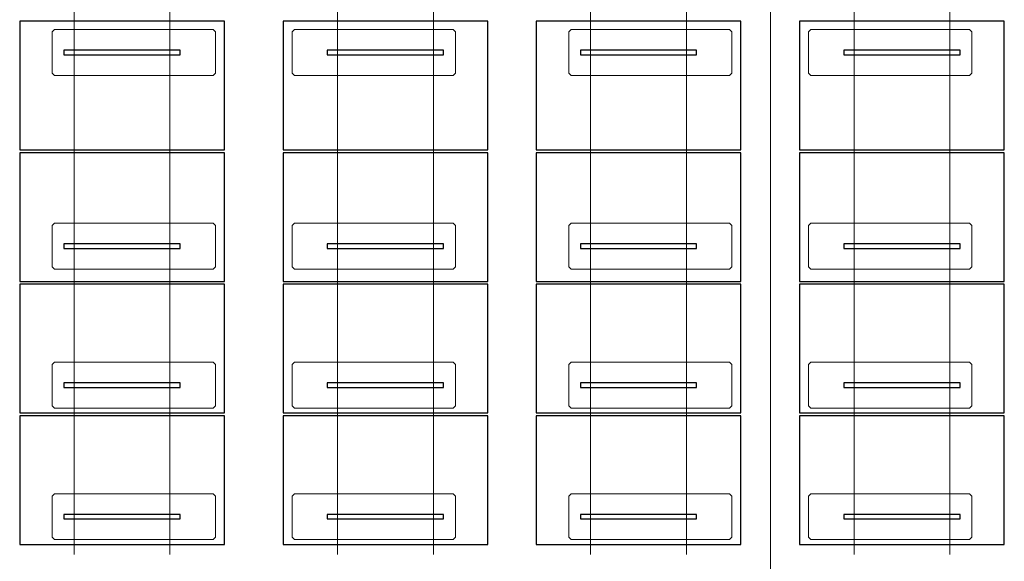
# Model space of a CAD drawing. Extents: x -720 to 300, y 62 to 1112.
# Tile 3 of 50: x -582 to -415, y 254 to 347. Entities that reach past the tile are written whole.
import ezdxf
from ezdxf.lldxf.tags import DXFTag

# ---------------------------------------------------------------- set-up
doc = ezdxf.new("R2010")
doc.units = 0
doc.layers.get('0').update_dxf_attribs({"lineweight": 13})
doc.layers.add('3_Solarbase', color=7, linetype='Continuous', lineweight=25)
doc.layers.add('70 -71 Achsen- 1 Gebäudeachsen', color=7, linetype='STRICHPUNKT2-A06DNB31MF', lineweight=18)
doc.layers.add('E_ST_Tragsystem', color=7, linetype='Continuous', lineweight=18, true_color=0x006666)
doc.layers.add('Modules', color=7, linetype='Continuous', lineweight=25, true_color=0xffa500)
tags = doc.linetypes.add('STRICHPUNKT2-A06DNB31MF', pattern=[12.7, 6.35, -3.175, 0, -3.175]).pattern_tags.tags
tags[10:11] = [DXFTag(74, 4), DXFTag(75, 0), DXFTag(340, '0'), DXFTag(46, 0.0), DXFTag(50, 0.0), DXFTag(44, 0.0), DXFTag(45, 0.0)]
tags[8:9] = [DXFTag(74, 4), DXFTag(75, 0), DXFTag(340, '0'), DXFTag(46, 0.0), DXFTag(50, 0.0), DXFTag(44, 0.0), DXFTag(45, 0.0)]
tags[6:7] = [DXFTag(74, 4), DXFTag(75, 0), DXFTag(340, '0'), DXFTag(46, 0.0), DXFTag(50, 0.0), DXFTag(44, 0.0), DXFTag(45, 0.0)]
tags[4:5] = [DXFTag(74, 4), DXFTag(75, 0), DXFTag(340, '0'), DXFTag(46, 0.0), DXFTag(50, 0.0), DXFTag(44, 0.0), DXFTag(45, 0.0)]

# ---------------------------------------------------------------- blocks, each defined once
blk = doc.blocks.new('Referenz-A06DNB32MF')
at = {"layer": '70 -71 Achsen- 1 Gebäudeachsen', "color": 0, "linetype": 'STRICHPUNKT2-A06DNB31MF', "ltscale": 0.18}
blk.add_line((-454.35, 1084.85), (-454.35, 85.41), dxfattribs=at)
blk = doc.blocks.new('Blockreferenz-A06DNBRQMF')
at = {"layer": '3_Solarbase', "color": 0}
for p, q in [((-510, 341.35), (-529.8, 341.35)), ((-529.8, 341.35), (-529.8, 340.59)), ((-529.8, 340.59), (-510, 340.59)), ((-510, 340.59), (-510, 341.35))]:
    blk.add_line(p, q, dxfattribs=at)
blk = doc.blocks.new('Blockreferenz-A06DNBRUMF')
at = {"layer": '3_Solarbase', "color": 0}
for p, q in [((-510, 308.35), (-529.8, 308.35)), ((-529.8, 308.35), (-529.8, 307.59)), ((-529.8, 307.59), (-510, 307.59)), ((-510, 307.59), (-510, 308.35))]:
    blk.add_line(p, q, dxfattribs=at)
blk = doc.blocks.new('Blockreferenz-A06DNBRWMF')
at = {"layer": '3_Solarbase', "color": 0}
for p, q in [((-554.86, 341.35), (-574.66, 341.35)), ((-574.66, 341.35), (-574.66, 340.59)), ((-574.66, 340.59), (-554.86, 340.59)), ((-554.86, 340.59), (-554.86, 341.35))]:
    blk.add_line(p, q, dxfattribs=at)
blk = doc.blocks.new('Blockreferenz-A06DNBS6MF')
at = {"layer": '3_Solarbase', "color": 0}
for p, q in [((-422.04, 341.35), (-441.84, 341.35)), ((-441.84, 341.35), (-441.84, 340.59)), ((-441.84, 340.59), (-422.04, 340.59)), ((-422.04, 340.59), (-422.04, 341.35))]:
    blk.add_line(p, q, dxfattribs=at)
blk = doc.blocks.new('Blockreferenz-A06DNBS8MF')
at = {"layer": '3_Solarbase', "color": 0}
for p, q in [((-510, 341.35), (-529.8, 341.35)), ((-529.8, 341.35), (-529.8, 340.59)), ((-529.8, 340.59), (-510, 340.59)), ((-510, 340.59), (-510, 341.35))]:
    blk.add_line(p, q, dxfattribs=at)
blk = doc.blocks.new('Blockreferenz-A06DNBSEMF')
at = {"layer": '3_Solarbase', "color": 0}
for p, q in [((-466.9, 308.35), (-486.7, 308.35)), ((-486.7, 308.35), (-486.7, 307.59)), ((-486.7, 307.59), (-466.9, 307.59)), ((-466.9, 307.59), (-466.9, 308.35))]:
    blk.add_line(p, q, dxfattribs=at)
blk = doc.blocks.new('Blockreferenz-A06DNBSIMF')
at = {"layer": '3_Solarbase', "color": 0}
for p, q in [((-466.9, 341.35), (-486.7, 341.35)), ((-486.7, 341.35), (-486.7, 340.59)), ((-486.7, 340.59), (-466.9, 340.59)), ((-466.9, 340.59), (-466.9, 341.35))]:
    blk.add_line(p, q, dxfattribs=at)
blk = doc.blocks.new('Blockreferenz-A06DNBSOMF')
at = {"layer": '3_Solarbase', "color": 0}
for p, q in [((-466.9, 308.35), (-486.7, 308.35)), ((-486.7, 308.35), (-486.7, 307.59)), ((-486.7, 307.59), (-466.9, 307.59)), ((-466.9, 307.59), (-466.9, 308.35))]:
    blk.add_line(p, q, dxfattribs=at)
blk = doc.blocks.new('Blockreferenz-A06DNBSUMF')
at = {"layer": '3_Solarbase', "color": 0}
for p, q in [((-422.04, 341.35), (-441.84, 341.35)), ((-441.84, 341.35), (-441.84, 340.59)), ((-441.84, 340.59), (-422.04, 340.59)), ((-422.04, 340.59), (-422.04, 341.35))]:
    blk.add_line(p, q, dxfattribs=at)
blk = doc.blocks.new('Blockreferenz-A06DNBSYMF')
at = {"layer": '3_Solarbase', "color": 0}
for p, q in [((-422.04, 308.35), (-441.84, 308.35)), ((-441.84, 308.35), (-441.84, 307.59)), ((-441.84, 307.59), (-422.04, 307.59)), ((-422.04, 307.59), (-422.04, 308.35))]:
    blk.add_line(p, q, dxfattribs=at)
blk = doc.blocks.new('Blockreferenz-A06DNBTCMF')
at = {"color": 96, "lineweight": -2, "true_color": 0x008000}
for p, q in [((-576.65, 311.47), (-576.25, 311.87)), ((-576.65, 304.47), (-576.65, 311.47)), ((-576.25, 311.87), (-549.25, 311.87)), ((-549.25, 311.87), (-548.85, 311.47)), ((-548.85, 311.47), (-548.85, 304.47)), ((-576.25, 304.07), (-576.65, 304.47)), ((-549.25, 304.07), (-576.25, 304.07)), ((-548.85, 304.47), (-549.25, 304.07))]:
    blk.add_line(p, q, dxfattribs=at)
blk = doc.blocks.new('Blockreferenz-A06DNBTIMF')
at = {"layer": 'Modules'}
for p, q in [((-459.37, 323.89), (-494.23, 323.89)), ((-494.23, 323.89), (-494.23, 301.97)), ((-459.37, 301.97), (-459.37, 323.89)), ((-494.23, 301.97), (-459.37, 301.97))]:
    blk.add_line(p, q, dxfattribs=at)
blk = doc.blocks.new('Blockreferenz-A06DNBTKMF')
at = {"layer": 'Modules'}
for p, q in [((-502.47, 323.89), (-537.33, 323.89)), ((-537.33, 323.89), (-537.33, 301.97)), ((-502.47, 301.97), (-502.47, 323.89)), ((-537.33, 301.97), (-502.47, 301.97))]:
    blk.add_line(p, q, dxfattribs=at)
blk = doc.blocks.new('Blockreferenz-A06DNBTMMF')
at = {"layer": 'Modules'}
for p, q in [((-414.51, 323.89), (-449.37, 323.89)), ((-449.37, 323.89), (-449.37, 301.97)), ((-414.51, 301.97), (-414.51, 323.89)), ((-449.37, 301.97), (-414.51, 301.97))]:
    blk.add_line(p, q, dxfattribs=at)
blk = doc.blocks.new('Blockreferenz-A06DNBU2MF')
at = {"layer": 'Modules'}
for p, q in [((-547.33, 323.89), (-582.19, 323.89)), ((-582.19, 323.89), (-582.19, 301.97)), ((-547.33, 301.97), (-547.33, 323.89)), ((-582.19, 301.97), (-547.33, 301.97))]:
    blk.add_line(p, q, dxfattribs=at)
blk = doc.blocks.new('Blockreferenz-A06DNBU6MF')
at = {"layer": 'Modules'}
for p, q in [((-547.33, 346.31), (-582.19, 346.31)), ((-582.19, 346.31), (-582.19, 324.39)), ((-547.33, 324.39), (-547.33, 346.31)), ((-582.19, 324.39), (-547.33, 324.39))]:
    blk.add_line(p, q, dxfattribs=at)
blk = doc.blocks.new('Blockreferenz-A06DNBUAMF')
at = {"color": 96, "lineweight": -2, "true_color": 0x008000}
for p, q in [((-576.65, 344.47), (-576.25, 344.87)), ((-576.65, 337.47), (-576.65, 344.47)), ((-576.25, 344.87), (-549.25, 344.87)), ((-549.25, 344.87), (-548.85, 344.47)), ((-548.85, 344.47), (-548.85, 337.47)), ((-576.25, 337.07), (-576.65, 337.47)), ((-549.25, 337.07), (-576.25, 337.07)), ((-548.85, 337.47), (-549.25, 337.07))]:
    blk.add_line(p, q, dxfattribs=at)
blk = doc.blocks.new('Blockreferenz-A06DNBUGMF')
at = {"color": 96, "lineweight": -2, "true_color": 0x008000}
for p, q in [((-535.79, 344.47), (-535.39, 344.87)), ((-535.79, 337.47), (-535.79, 344.47)), ((-535.39, 344.87), (-508.39, 344.87)), ((-508.39, 344.87), (-507.99, 344.47)), ((-507.99, 344.47), (-507.99, 337.47)), ((-535.39, 337.07), (-535.79, 337.47)), ((-508.39, 337.07), (-535.39, 337.07)), ((-507.99, 337.47), (-508.39, 337.07))]:
    blk.add_line(p, q, dxfattribs=at)
blk = doc.blocks.new('Blockreferenz-A06DNBUIMF')
at = {"color": 96, "lineweight": -2, "true_color": 0x008000}
for p, q in [((-535.79, 311.47), (-535.39, 311.87)), ((-535.79, 304.47), (-535.79, 311.47)), ((-535.39, 311.87), (-508.39, 311.87)), ((-508.39, 311.87), (-507.99, 311.47)), ((-507.99, 311.47), (-507.99, 304.47)), ((-535.39, 304.07), (-535.79, 304.47)), ((-508.39, 304.07), (-535.39, 304.07)), ((-507.99, 304.47), (-508.39, 304.07))]:
    blk.add_line(p, q, dxfattribs=at)
blk = doc.blocks.new('Blockreferenz-A06DNBUUMF')
at = {"color": 96, "lineweight": -2, "true_color": 0x008000}
for p, q in [((-488.69, 311.47), (-488.29, 311.87)), ((-488.69, 304.47), (-488.69, 311.47)), ((-488.29, 311.87), (-461.29, 311.87)), ((-461.29, 311.87), (-460.89, 311.47)), ((-460.89, 311.47), (-460.89, 304.47)), ((-488.29, 304.07), (-488.69, 304.47)), ((-461.29, 304.07), (-488.29, 304.07)), ((-460.89, 304.47), (-461.29, 304.07))]:
    blk.add_line(p, q, dxfattribs=at)
blk = doc.blocks.new('Blockreferenz-A06DNBV2MF')
at = {"layer": 'Modules'}
for p, q in [((-502.47, 346.31), (-537.33, 346.31)), ((-537.33, 346.31), (-537.33, 324.39)), ((-502.47, 324.39), (-502.47, 346.31)), ((-537.33, 324.39), (-502.47, 324.39))]:
    blk.add_line(p, q, dxfattribs=at)
blk = doc.blocks.new('Blockreferenz-A06DNBV8MF')
at = {"color": 96, "lineweight": -2, "true_color": 0x008000}
for p, q in [((-447.83, 311.47), (-447.43, 311.87)), ((-447.83, 304.47), (-447.83, 311.47)), ((-447.43, 311.87), (-420.43, 311.87)), ((-420.43, 311.87), (-420.03, 311.47)), ((-420.03, 311.47), (-420.03, 304.47)), ((-447.43, 304.07), (-447.83, 304.47)), ((-420.43, 304.07), (-447.43, 304.07)), ((-420.03, 304.47), (-420.43, 304.07))]:
    blk.add_line(p, q, dxfattribs=at)
blk = doc.blocks.new('Blockreferenz-A06DNBVAMF')
at = {"layer": 'Modules'}
for p, q in [((-459.37, 346.31), (-494.23, 346.31)), ((-494.23, 346.31), (-494.23, 324.39)), ((-459.37, 324.39), (-459.37, 346.31)), ((-494.23, 324.39), (-459.37, 324.39))]:
    blk.add_line(p, q, dxfattribs=at)
blk = doc.blocks.new('Blockreferenz-A06DNBVCMF')
at = {"layer": '3_Solarbase', "color": 0}
for p, q in [((-554.86, 308.35), (-574.66, 308.35)), ((-574.66, 308.35), (-574.66, 307.59)), ((-574.66, 307.59), (-554.86, 307.59)), ((-554.86, 307.59), (-554.86, 308.35))]:
    blk.add_line(p, q, dxfattribs=at)
blk = doc.blocks.new('Blockreferenz-A06DNBVEMF')
at = {"color": 96, "lineweight": -2, "true_color": 0x008000}
for p, q in [((-447.83, 344.47), (-447.43, 344.87)), ((-447.83, 337.47), (-447.83, 344.47)), ((-447.43, 344.87), (-420.43, 344.87)), ((-420.43, 344.87), (-420.03, 344.47)), ((-420.03, 344.47), (-420.03, 337.47)), ((-447.43, 337.07), (-447.83, 337.47)), ((-420.43, 337.07), (-447.43, 337.07)), ((-420.03, 337.47), (-420.43, 337.07))]:
    blk.add_line(p, q, dxfattribs=at)
blk = doc.blocks.new('Blockreferenz-A06DNBVMMF')
at = {"color": 96, "lineweight": -2, "true_color": 0x008000}
for p, q in [((-488.69, 344.47), (-488.29, 344.87)), ((-488.69, 337.47), (-488.69, 344.47)), ((-488.29, 344.87), (-461.29, 344.87)), ((-461.29, 344.87), (-460.89, 344.47)), ((-460.89, 344.47), (-460.89, 337.47)), ((-488.29, 337.07), (-488.69, 337.47)), ((-461.29, 337.07), (-488.29, 337.07)), ((-460.89, 337.47), (-461.29, 337.07))]:
    blk.add_line(p, q, dxfattribs=at)
blk = doc.blocks.new('Blockreferenz-A06DNBVOMF')
at = {"layer": '3_Solarbase', "color": 0}
for p, q in [((-510, 308.35), (-529.8, 308.35)), ((-529.8, 308.35), (-529.8, 307.59)), ((-529.8, 307.59), (-510, 307.59)), ((-510, 307.59), (-510, 308.35))]:
    blk.add_line(p, q, dxfattribs=at)
blk = doc.blocks.new('Blockreferenz-A06DNBVWMF')
at = {"layer": 'Modules'}
for p, q in [((-414.51, 346.31), (-449.37, 346.31)), ((-449.37, 346.31), (-449.37, 324.39)), ((-414.51, 324.39), (-414.51, 346.31)), ((-449.37, 324.39), (-414.51, 324.39))]:
    blk.add_line(p, q, dxfattribs=at)
blk = doc.blocks.new('Blockreferenz-A06DNBW2MF')
at = {"layer": '3_Solarbase', "color": 0}
for p, q in [((-554.86, 308.35), (-574.66, 308.35)), ((-574.66, 308.35), (-574.66, 307.59)), ((-574.66, 307.59), (-554.86, 307.59)), ((-554.86, 307.59), (-554.86, 308.35))]:
    blk.add_line(p, q, dxfattribs=at)
blk = doc.blocks.new('Blockreferenz-A06DNBW6MF')
at = {"layer": '3_Solarbase', "color": 0}
for p, q in [((-554.86, 341.35), (-574.66, 341.35)), ((-574.66, 341.35), (-574.66, 340.59)), ((-574.66, 340.59), (-554.86, 340.59)), ((-554.86, 340.59), (-554.86, 341.35))]:
    blk.add_line(p, q, dxfattribs=at)
blk = doc.blocks.new('Blockreferenz-A06DNBWGMF')
at = {"layer": '3_Solarbase', "color": 0}
for p, q in [((-466.9, 341.35), (-486.7, 341.35)), ((-486.7, 341.35), (-486.7, 340.59)), ((-486.7, 340.59), (-466.9, 340.59)), ((-466.9, 340.59), (-466.9, 341.35))]:
    blk.add_line(p, q, dxfattribs=at)
blk = doc.blocks.new('Blockreferenz-A06DNBWKMF')
at = {"layer": '3_Solarbase', "color": 0}
for p, q in [((-422.04, 308.35), (-441.84, 308.35)), ((-441.84, 308.35), (-441.84, 307.59)), ((-441.84, 307.59), (-422.04, 307.59)), ((-422.04, 307.59), (-422.04, 308.35))]:
    blk.add_line(p, q, dxfattribs=at)
blk = doc.blocks.new('Blockreferenz-A06DNBXUMF')
at = {"layer": '3_Solarbase', "color": 0}
for p, q in [((-466.9, 284.67), (-486.7, 284.67)), ((-486.7, 284.67), (-486.7, 283.91)), ((-486.7, 283.91), (-466.9, 283.91)), ((-466.9, 283.91), (-466.9, 284.67))]:
    blk.add_line(p, q, dxfattribs=at)
blk = doc.blocks.new('Blockreferenz-A06DNBXWMF')
at = {"layer": '3_Solarbase', "color": 0}
for p, q in [((-554.86, 284.67), (-574.66, 284.67)), ((-574.66, 284.67), (-574.66, 283.91)), ((-574.66, 283.91), (-554.86, 283.91)), ((-554.86, 283.91), (-554.86, 284.67))]:
    blk.add_line(p, q, dxfattribs=at)
blk = doc.blocks.new('Blockreferenz-A06DNBXYMF')
at = {"layer": '3_Solarbase', "color": 0}
for p, q in [((-466.9, 284.67), (-486.7, 284.67)), ((-486.7, 284.67), (-486.7, 283.91)), ((-486.7, 283.91), (-466.9, 283.91)), ((-466.9, 283.91), (-466.9, 284.67))]:
    blk.add_line(p, q, dxfattribs=at)
blk = doc.blocks.new('Blockreferenz-A06DNBY0MF')
at = {"layer": '3_Solarbase', "color": 0}
for p, q in [((-422.04, 284.67), (-441.84, 284.67)), ((-441.84, 284.67), (-441.84, 283.91)), ((-441.84, 283.91), (-422.04, 283.91)), ((-422.04, 283.91), (-422.04, 284.67))]:
    blk.add_line(p, q, dxfattribs=at)
blk = doc.blocks.new('Blockreferenz-A06DNBY2MF')
at = {"color": 96, "lineweight": -2, "true_color": 0x008000}
for p, q in [((-576.65, 287.79), (-576.25, 288.19)), ((-576.65, 280.79), (-576.65, 287.79)), ((-576.25, 288.19), (-549.25, 288.19)), ((-549.25, 288.19), (-548.85, 287.79)), ((-548.85, 287.79), (-548.85, 280.79)), ((-576.25, 280.39), (-576.65, 280.79)), ((-549.25, 280.39), (-576.25, 280.39)), ((-548.85, 280.79), (-549.25, 280.39))]:
    blk.add_line(p, q, dxfattribs=at)
blk = doc.blocks.new('Blockreferenz-A06DNBY4MF')
at = {"layer": 'Modules'}
for p, q in [((-547.33, 301.47), (-582.19, 301.47)), ((-582.19, 301.47), (-582.19, 279.55)), ((-547.33, 279.55), (-547.33, 301.47)), ((-582.19, 279.55), (-547.33, 279.55))]:
    blk.add_line(p, q, dxfattribs=at)
blk = doc.blocks.new('Blockreferenz-A06DNBY6MF')
at = {"layer": 'Modules'}
for p, q in [((-414.51, 301.47), (-449.37, 301.47)), ((-449.37, 301.47), (-449.37, 279.55)), ((-414.51, 279.55), (-414.51, 301.47)), ((-449.37, 279.55), (-414.51, 279.55))]:
    blk.add_line(p, q, dxfattribs=at)
blk = doc.blocks.new('Blockreferenz-A06DNBY8MF')
at = {"layer": 'Modules'}
for p, q in [((-502.47, 301.47), (-537.33, 301.47)), ((-537.33, 301.47), (-537.33, 279.55)), ((-502.47, 279.55), (-502.47, 301.47)), ((-537.33, 279.55), (-502.47, 279.55))]:
    blk.add_line(p, q, dxfattribs=at)
blk = doc.blocks.new('Blockreferenz-A06DNBYAMF')
at = {"color": 96, "lineweight": -2, "true_color": 0x008000}
for p, q in [((-535.79, 287.79), (-535.39, 288.19)), ((-535.79, 280.79), (-535.79, 287.79)), ((-535.39, 288.19), (-508.39, 288.19)), ((-508.39, 288.19), (-507.99, 287.79)), ((-507.99, 287.79), (-507.99, 280.79)), ((-535.39, 280.39), (-535.79, 280.79)), ((-508.39, 280.39), (-535.39, 280.39)), ((-507.99, 280.79), (-508.39, 280.39))]:
    blk.add_line(p, q, dxfattribs=at)
blk = doc.blocks.new('Blockreferenz-A06DNBYCMF')
at = {"color": 96, "lineweight": -2, "true_color": 0x008000}
for p, q in [((-488.69, 287.79), (-488.29, 288.19)), ((-488.69, 280.79), (-488.69, 287.79)), ((-488.29, 288.19), (-461.29, 288.19)), ((-461.29, 288.19), (-460.89, 287.79)), ((-460.89, 287.79), (-460.89, 280.79)), ((-488.29, 280.39), (-488.69, 280.79)), ((-461.29, 280.39), (-488.29, 280.39)), ((-460.89, 280.79), (-461.29, 280.39))]:
    blk.add_line(p, q, dxfattribs=at)
blk = doc.blocks.new('Blockreferenz-A06DNBYEMF')
at = {"color": 96, "lineweight": -2, "true_color": 0x008000}
for p, q in [((-447.83, 287.79), (-447.43, 288.19)), ((-447.83, 280.79), (-447.83, 287.79)), ((-447.43, 288.19), (-420.43, 288.19)), ((-420.43, 288.19), (-420.03, 287.79)), ((-420.03, 287.79), (-420.03, 280.79)), ((-447.43, 280.39), (-447.83, 280.79)), ((-420.43, 280.39), (-447.43, 280.39)), ((-420.03, 280.79), (-420.43, 280.39))]:
    blk.add_line(p, q, dxfattribs=at)
blk = doc.blocks.new('Blockreferenz-A06DNBYGMF')
at = {"layer": 'Modules'}
for p, q in [((-459.37, 301.47), (-494.23, 301.47)), ((-494.23, 301.47), (-494.23, 279.55)), ((-459.37, 279.55), (-459.37, 301.47)), ((-494.23, 279.55), (-459.37, 279.55))]:
    blk.add_line(p, q, dxfattribs=at)
blk = doc.blocks.new('Blockreferenz-A06DNBYIMF')
at = {"layer": '3_Solarbase', "color": 0}
for p, q in [((-510, 284.67), (-529.8, 284.67)), ((-529.8, 284.67), (-529.8, 283.91)), ((-529.8, 283.91), (-510, 283.91)), ((-510, 283.91), (-510, 284.67))]:
    blk.add_line(p, q, dxfattribs=at)
blk = doc.blocks.new('Blockreferenz-A06DNBYKMF')
at = {"layer": '3_Solarbase', "color": 0}
for p, q in [((-554.86, 284.67), (-574.66, 284.67)), ((-574.66, 284.67), (-574.66, 283.91)), ((-574.66, 283.91), (-554.86, 283.91)), ((-554.86, 283.91), (-554.86, 284.67))]:
    blk.add_line(p, q, dxfattribs=at)
blk = doc.blocks.new('Blockreferenz-A06DNBYMMF')
at = {"layer": '3_Solarbase', "color": 0}
for p, q in [((-422.04, 284.67), (-441.84, 284.67)), ((-441.84, 284.67), (-441.84, 283.91)), ((-441.84, 283.91), (-422.04, 283.91)), ((-422.04, 283.91), (-422.04, 284.67))]:
    blk.add_line(p, q, dxfattribs=at)
blk = doc.blocks.new('Blockreferenz-A06DNBYOMF')
at = {"layer": '3_Solarbase', "color": 0}
for p, q in [((-510, 284.67), (-529.8, 284.67)), ((-529.8, 284.67), (-529.8, 283.91)), ((-529.8, 283.91), (-510, 283.91)), ((-510, 283.91), (-510, 284.67))]:
    blk.add_line(p, q, dxfattribs=at)
blk = doc.blocks.new('Blockreferenz-A06DNC86MF')
at = {"layer": '3_Solarbase', "color": 0}
for p, q in [((-466.9, 262.25), (-486.7, 262.25)), ((-486.7, 262.25), (-486.7, 261.49)), ((-466.9, 261.49), (-466.9, 262.25)), ((-486.7, 261.49), (-466.9, 261.49))]:
    blk.add_line(p, q, dxfattribs=at)
blk = doc.blocks.new('Blockreferenz-A06DNC88MF')
at = {"layer": '3_Solarbase', "color": 0}
for p, q in [((-554.86, 262.25), (-574.66, 262.25)), ((-574.66, 262.25), (-574.66, 261.49)), ((-554.86, 261.49), (-554.86, 262.25)), ((-574.66, 261.49), (-554.86, 261.49))]:
    blk.add_line(p, q, dxfattribs=at)
blk = doc.blocks.new('Blockreferenz-A06DNC8AMF')
at = {"layer": '3_Solarbase', "color": 0}
for p, q in [((-466.9, 262.25), (-486.7, 262.25)), ((-486.7, 262.25), (-486.7, 261.49)), ((-466.9, 261.49), (-466.9, 262.25)), ((-486.7, 261.49), (-466.9, 261.49))]:
    blk.add_line(p, q, dxfattribs=at)
blk = doc.blocks.new('Blockreferenz-A06DNC8CMF')
at = {"layer": '3_Solarbase', "color": 0}
for p, q in [((-422.04, 262.25), (-441.84, 262.25)), ((-441.84, 262.25), (-441.84, 261.49)), ((-422.04, 261.49), (-422.04, 262.25)), ((-441.84, 261.49), (-422.04, 261.49))]:
    blk.add_line(p, q, dxfattribs=at)
blk = doc.blocks.new('Blockreferenz-A06DNC8EMF')
at = {"color": 96, "lineweight": -2, "true_color": 0x008000}
for p, q in [((-576.65, 265.37), (-576.25, 265.77)), ((-576.65, 258.37), (-576.65, 265.37)), ((-576.25, 265.77), (-549.25, 265.77)), ((-549.25, 265.77), (-548.85, 265.37)), ((-548.85, 265.37), (-548.85, 258.37)), ((-576.25, 257.97), (-576.65, 258.37)), ((-548.85, 258.37), (-549.25, 257.97)), ((-549.25, 257.97), (-576.25, 257.97))]:
    blk.add_line(p, q, dxfattribs=at)
blk = doc.blocks.new('Blockreferenz-A06DNC8GMF')
at = {"layer": 'Modules'}
for p, q in [((-547.33, 279.05), (-582.19, 279.05)), ((-582.19, 279.05), (-582.19, 257.13)), ((-547.33, 257.13), (-547.33, 279.05)), ((-582.19, 257.13), (-547.33, 257.13))]:
    blk.add_line(p, q, dxfattribs=at)
blk = doc.blocks.new('Blockreferenz-A06DNC8IMF')
at = {"layer": 'Modules'}
for p, q in [((-414.51, 279.05), (-449.37, 279.05)), ((-449.37, 279.05), (-449.37, 257.13)), ((-414.51, 257.13), (-414.51, 279.05)), ((-449.37, 257.13), (-414.51, 257.13))]:
    blk.add_line(p, q, dxfattribs=at)
blk = doc.blocks.new('Blockreferenz-A06DNC8KMF')
at = {"layer": 'Modules'}
for p, q in [((-502.47, 279.05), (-537.33, 279.05)), ((-537.33, 279.05), (-537.33, 257.13)), ((-502.47, 257.13), (-502.47, 279.05)), ((-537.33, 257.13), (-502.47, 257.13))]:
    blk.add_line(p, q, dxfattribs=at)
blk = doc.blocks.new('Blockreferenz-A06DNC8MMF')
at = {"color": 96, "lineweight": -2, "true_color": 0x008000}
for p, q in [((-535.79, 265.37), (-535.39, 265.77)), ((-535.79, 258.37), (-535.79, 265.37)), ((-535.39, 265.77), (-508.39, 265.77)), ((-508.39, 265.77), (-507.99, 265.37)), ((-507.99, 265.37), (-507.99, 258.37)), ((-535.39, 257.97), (-535.79, 258.37)), ((-507.99, 258.37), (-508.39, 257.97)), ((-508.39, 257.97), (-535.39, 257.97))]:
    blk.add_line(p, q, dxfattribs=at)
blk = doc.blocks.new('Blockreferenz-A06DNC8OMF')
at = {"color": 96, "lineweight": -2, "true_color": 0x008000}
for p, q in [((-488.69, 265.37), (-488.29, 265.77)), ((-488.69, 258.37), (-488.69, 265.37)), ((-488.29, 265.77), (-461.29, 265.77)), ((-461.29, 265.77), (-460.89, 265.37)), ((-460.89, 265.37), (-460.89, 258.37)), ((-488.29, 257.97), (-488.69, 258.37)), ((-460.89, 258.37), (-461.29, 257.97)), ((-461.29, 257.97), (-488.29, 257.97))]:
    blk.add_line(p, q, dxfattribs=at)
blk = doc.blocks.new('Blockreferenz-A06DNC8QMF')
at = {"color": 96, "lineweight": -2, "true_color": 0x008000}
for p, q in [((-447.83, 265.37), (-447.43, 265.77)), ((-447.83, 258.37), (-447.83, 265.37)), ((-447.43, 265.77), (-420.43, 265.77)), ((-420.43, 265.77), (-420.03, 265.37)), ((-420.03, 265.37), (-420.03, 258.37)), ((-447.43, 257.97), (-447.83, 258.37)), ((-420.03, 258.37), (-420.43, 257.97)), ((-420.43, 257.97), (-447.43, 257.97))]:
    blk.add_line(p, q, dxfattribs=at)
blk = doc.blocks.new('Blockreferenz-A06DNC8SMF')
at = {"layer": 'Modules'}
for p, q in [((-459.37, 279.05), (-494.23, 279.05)), ((-494.23, 279.05), (-494.23, 257.13)), ((-459.37, 257.13), (-459.37, 279.05)), ((-494.23, 257.13), (-459.37, 257.13))]:
    blk.add_line(p, q, dxfattribs=at)
blk = doc.blocks.new('Blockreferenz-A06DNC8UMF')
at = {"layer": '3_Solarbase', "color": 0}
for p, q in [((-510, 262.25), (-529.8, 262.25)), ((-529.8, 262.25), (-529.8, 261.49)), ((-510, 261.49), (-510, 262.25)), ((-529.8, 261.49), (-510, 261.49))]:
    blk.add_line(p, q, dxfattribs=at)
blk = doc.blocks.new('Blockreferenz-A06DNC8WMF')
at = {"layer": '3_Solarbase', "color": 0}
for p, q in [((-554.86, 262.25), (-574.66, 262.25)), ((-574.66, 262.25), (-574.66, 261.49)), ((-554.86, 261.49), (-554.86, 262.25)), ((-574.66, 261.49), (-554.86, 261.49))]:
    blk.add_line(p, q, dxfattribs=at)
blk = doc.blocks.new('Blockreferenz-A06DNC8YMF')
at = {"layer": '3_Solarbase', "color": 0}
for p, q in [((-422.04, 262.25), (-441.84, 262.25)), ((-441.84, 262.25), (-441.84, 261.49)), ((-422.04, 261.49), (-422.04, 262.25)), ((-441.84, 261.49), (-422.04, 261.49))]:
    blk.add_line(p, q, dxfattribs=at)
blk = doc.blocks.new('Blockreferenz-A06DNC90MF')
at = {"layer": '3_Solarbase', "color": 0}
for p, q in [((-510, 262.25), (-529.8, 262.25)), ((-529.8, 262.25), (-529.8, 261.49)), ((-510, 261.49), (-510, 262.25)), ((-529.8, 261.49), (-510, 261.49))]:
    blk.add_line(p, q, dxfattribs=at)

msp = doc.modelspace()

# ---------------------------------------------------------------- linework, layer by layer
at = {"layer": 'E_ST_Tragsystem', "color": 1, "ltscale": 0.18, "true_color": 0xff0000}
for p, q in [((-572.91, 299.97), (-572.91, 395.97)), ((-556.6, 299.97), (-556.6, 395.97)), ((-528.05, 299.97), (-528.05, 395.97)), ((-511.74, 299.97), (-511.74, 395.97)), ((-484.95, 299.97), (-484.95, 395.97)), ((-468.64, 299.97), (-468.64, 395.97)), ((-440.09, 299.97), (-440.09, 395.97)), ((-423.78, 299.97), (-423.78, 395.97)), ((-572.91, 255.42), (-572.91, 327.69)), ((-556.6, 255.42), (-556.6, 327.69)), ((-528.05, 255.42), (-528.05, 327.69)), ((-511.74, 255.42), (-511.74, 327.69)), ((-484.95, 255.42), (-484.95, 327.69)), ((-468.64, 255.42), (-468.64, 327.69)), ((-440.09, 255.42), (-440.09, 327.69)), ((-423.78, 255.42), (-423.78, 327.69))]:
    msp.add_line(p, q, dxfattribs=at)

# ---------------------------------------------------------------- block references
at = {"color": 8, "lineweight": 13, "ltscale": 0.13, "true_color": 0x808080}
msp.add_blockref('Referenz-A06DNB32MF', (0, 0), dxfattribs=at)
at = {"layer": 'E_ST_Tragsystem', "color": 7, "ltscale": 0.18, "true_color": 0xffffff}
for name in ['Blockreferenz-A06DNBU6MF', 'Blockreferenz-A06DNBV2MF', 'Blockreferenz-A06DNBVAMF', 'Blockreferenz-A06DNBVWMF', 'Blockreferenz-A06DNBU2MF', 'Blockreferenz-A06DNBTKMF', 'Blockreferenz-A06DNBTIMF', 'Blockreferenz-A06DNBTMMF', 'Blockreferenz-A06DNBY4MF', 'Blockreferenz-A06DNBY8MF', 'Blockreferenz-A06DNBYGMF', 'Blockreferenz-A06DNBY6MF', 'Blockreferenz-A06DNC8GMF', 'Blockreferenz-A06DNC8KMF', 'Blockreferenz-A06DNC8SMF', 'Blockreferenz-A06DNC8IMF']:
    msp.add_blockref(name, (0, 0), dxfattribs=at)
at = {"layer": 'E_ST_Tragsystem', "color": 0, "ltscale": 0.18}
for name in ['Blockreferenz-A06DNBUAMF', 'Blockreferenz-A06DNBUGMF', 'Blockreferenz-A06DNBVMMF', 'Blockreferenz-A06DNBVEMF', 'Blockreferenz-A06DNBTCMF', 'Blockreferenz-A06DNBUIMF', 'Blockreferenz-A06DNBUUMF', 'Blockreferenz-A06DNBV8MF', 'Blockreferenz-A06DNBY2MF', 'Blockreferenz-A06DNBYAMF', 'Blockreferenz-A06DNBYCMF', 'Blockreferenz-A06DNBYEMF', 'Blockreferenz-A06DNC8EMF', 'Blockreferenz-A06DNC8MMF', 'Blockreferenz-A06DNC8OMF', 'Blockreferenz-A06DNC8QMF']:
    msp.add_blockref(name, (0, 0), dxfattribs=at)
at = {"layer": 'E_ST_Tragsystem', "color": 5, "ltscale": 0.18, "true_color": 0x0000ff}
for name in ['Blockreferenz-A06DNBRWMF', 'Blockreferenz-A06DNBW6MF', 'Blockreferenz-A06DNBRQMF', 'Blockreferenz-A06DNBS8MF', 'Blockreferenz-A06DNBSIMF', 'Blockreferenz-A06DNBWGMF', 'Blockreferenz-A06DNBS6MF', 'Blockreferenz-A06DNBSUMF', 'Blockreferenz-A06DNBVCMF', 'Blockreferenz-A06DNBW2MF', 'Blockreferenz-A06DNBRUMF', 'Blockreferenz-A06DNBVOMF', 'Blockreferenz-A06DNBSEMF', 'Blockreferenz-A06DNBSOMF', 'Blockreferenz-A06DNBSYMF', 'Blockreferenz-A06DNBWKMF', 'Blockreferenz-A06DNBXWMF', 'Blockreferenz-A06DNBYKMF', 'Blockreferenz-A06DNBYIMF', 'Blockreferenz-A06DNBYOMF', 'Blockreferenz-A06DNBXUMF', 'Blockreferenz-A06DNBXYMF', 'Blockreferenz-A06DNBY0MF', 'Blockreferenz-A06DNBYMMF', 'Blockreferenz-A06DNC88MF', 'Blockreferenz-A06DNC8WMF', 'Blockreferenz-A06DNC8UMF', 'Blockreferenz-A06DNC90MF', 'Blockreferenz-A06DNC86MF', 'Blockreferenz-A06DNC8AMF', 'Blockreferenz-A06DNC8CMF', 'Blockreferenz-A06DNC8YMF']:
    msp.add_blockref(name, (0, 0), dxfattribs=at)

doc.saveas('drawing.dxf')
